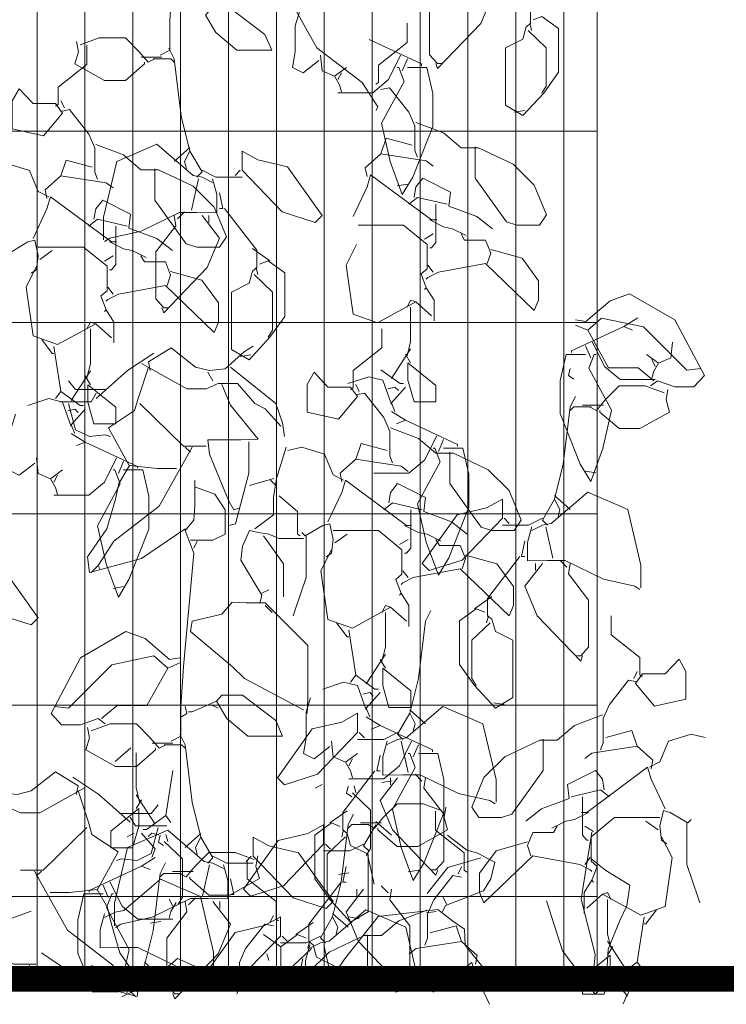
# Model space of a CAD drawing. Header units: millimetres. Extents: x 14400 to 93787, y -21104 to 39413.
# Tile 121 of 256: x 24946 to 25028, y 9744 to 9859. Entities that reach past the tile are written whole.
import ezdxf

# ---------------------------------------------------------------- set-up
doc = ezdxf.new("R2010")
doc.units = ezdxf.units.MM
doc.linetypes.add('HIDDEN', pattern=[9.525, 6.35, -3.175])
for name, color, linetype, lineweight in [('!MODUS_OPIS', 3, 'Continuous', 13), ('__MODUS_ŚCIANY', 2, 'Continuous', 35), ('_MODUS - zielen', 66, 'Continuous', 9), ('Hatch', 4, 'Continuous', 5), ('Widok', 1, 'Continuous', 15)]:
    doc.layers.add(name, color=color, linetype=linetype, lineweight=lineweight)

msp = doc.modelspace()

# ---------------------------------------------------------------- hatches: boundary and pattern name
at = {"layer": 'Hatch', "ltscale": 2, "true_color": 0xc7c7c7}
h = msp.add_hatch(dxfattribs=at)
h.set_pattern_fill('GRATE', color=9, scale=7, angle=90)
h.paths.add_polyline_path([(24866.08516, 9993.23322), (25012.58516, 9993.23322), (25012.58516, 9747.23322), (24548.33412, 9747.23322), (24548.33412, 9824.23322), (24866.08516, 9824.23322)])

# ---------------------------------------------------------------- linework, layer by layer
at = {"layer": '!MODUS_OPIS', "linetype": 'HIDDEN', "ltscale": 2}
msp.add_lwpolyline([(25137.17444, 9747.23322), (24244.37684, 9747.23322)], dxfattribs=at)
at = {"layer": '__MODUS_ŚCIANY', "ltscale": 2, "const_width": 3}
msp.add_lwpolyline([(24476.35722, 9747.23322), (25137.17444, 9747.23322)], dxfattribs=at)
at = {"layer": '_MODUS - zielen', "transparency": 33554687, "elevation": 6681.00084}
for points in [[(24964.5987, 9884.7964), (24964.5987, 9881.76447), (24964.49825, 9880.14752), (24963.48747, 9878.93478), (24964.49825, 9876.30705), (24963.2855, 9863.16896), (24962.98202, 9858.52009), (24962.98202, 9855.08396), (24961.87066, 9854.47765)], [(24976.21091, 9862.21777), (24980.05046, 9855.34564), (24985.3059, 9851.3032), (24987.12469, 9848.47337), (24986.92272, 9848.06917)], [(24967.12597, 9859.12639), (24968.33779, 9857.10524), (24970.76355, 9855.08396), (24974.80612, 9855.08396), (24973.99824, 9856.90314), (24970.15764, 9859.83395), (24967.73188, 9859.83395), (24967.12597, 9859.12639)], [(24978.03975, 9859.53073), (24977.53535, 9857.91365), (24977.53535, 9854.88185), (24977.23187, 9853.06267), (24978.44475, 9852.45636), (24980.26353, 9853.87121)], [(24952.1687, 9856.0946), (24952.37067, 9854.88185), (24951.96673, 9853.46701), (24955.40233, 9851.54671), (24957.82809, 9851.54671), (24960.05081, 9853.46701), (24960.05081, 9853.66911)], [(24952.57264, 9855.69039), (24954.79642, 9856.4988), (24957.82809, 9856.4988), (24959.4449, 9854.88185), (24960.45581, 9853.66911), (24961.26369, 9854.07331)], [(24986.12489, 9856.2967), (24992.18927, 9853.46701), (24992.18927, 9853.2649)], [(24953.37347, 9855.64316), (24953.37347, 9853.41977), (24950.03938, 9850.79218), (24950.03938, 9848.77089), (24949.7359, 9848.56879)], [(24962.88051, 9855.28606), (24963.48747, 9854.07331), (24964.29535, 9847.40328), (24965.30613, 9843.36071), (24964.70022, 9842.14797), (24964.90219, 9841.33943)], [(24962.07263, 9854.27542), (24959.64687, 9854.27542)], [(24961.06172, 9854.07331), (24963.08353, 9854.07331), (24963.48747, 9853.66911)], [(24980.4655, 9854.47765), (24980.66747, 9852.65847), (24982.08232, 9852.05216), (24983.49717, 9853.06267)], [(24989.76352, 9854.47765), (24988.34867, 9851.64782), (24986.52989, 9850.13186), (24982.48732, 9850.13186)], [(24990.57246, 9854.07331), (24989.96549, 9852.65847)], [(24982.89126, 9852.45636), (24982.48732, 9851.64782)], [(24990.57246, 9853.06267), (24992.79518, 9853.06267), (24993.50261, 9850.03087), (24993.50261, 9846.19054), (24991.17837, 9840.32878), (24989.96549, 9838.30763), (24988.55064, 9842.14797), (24987.53974, 9846.59474), (24990.16746, 9851.44572), (24989.56155, 9853.06267), (24989.35958, 9853.06267)], [(24982.08232, 9852.05216), (24982.68929, 9851.04152), (24982.89126, 9850.23298)], [(24949.7359, 9848.87188), (24947.10817, 9848.87188), (24945.49136, 9850.58994), (24944.68242, 9849.1751), (24944.68242, 9845.9412), (24948.32105, 9845.13266), (24950.54378, 9847.76025), (24949.7359, 9848.87188)], [(24950.34181, 9849.1751), (24950.7468, 9848.36669)], [(24950.34181, 9847.96235), (24951.35271, 9848.16446), (24953.5765, 9845.33476), (24954.28392, 9843.71768), (24954.28392, 9840.88799), (24954.58635, 9840.07945)], [(24954.38438, 9844.12202), (24957.61907, 9842.90927), (24959.63983, 9841.19121), (24961.66058, 9841.19121), (24965.70315, 9839.27104), (24968.12891, 9836.84568), (24969.54375, 9833.40955), (24968.73587, 9832.1968), (24966.10815, 9832.1968), (24964.89527, 9832.60101), (24961.25664, 9837.65409), (24961.25664, 9841.09009), (24961.25664, 9841.29219)], [(24955.30082, 9833.05245), (24955.30082, 9835.67991), (24956.81718, 9842.14797), (24961.46566, 9844.16925), (24965.71113, 9840.53102), (24966.72097, 9840.32878), (24967.93385, 9839.72248)], [(24965.30613, 9843.76492), (24963.48747, 9842.14797)], [(24965.30613, 9843.36071), (24966.72097, 9840.93522), (24966.11506, 9840.32878)], [(24971.37051, 9841.13733), (24976.01899, 9836.28635), (24979.85959, 9835.07373), (24980.66747, 9835.88214), (24976.6249, 9841.54153), (24973.1893, 9842.35007), (24971.37051, 9843.36071), (24971.37051, 9841.13733)], [(24953.98044, 9841.49429), (24950.94877, 9842.30283), (24950.34181, 9840.48378)], [(24942.45969, 9841.49429), (24944.07651, 9841.89863), (24946.70423, 9841.09009), (24947.71408, 9838.66473), (24948.92696, 9838.05843)], [(24966.72097, 9841.13733), (24968.33779, 9840.32878), (24971.37051, 9840.32878)], [(24971.16748, 9841.13733), (24970.56158, 9840.53102)], [(24948.72499, 9837.85619), (24948.52302, 9838.86683), (24950.34181, 9840.48378), (24955.59725, 9839.67524), (24956.40619, 9839.06894)], [(24967.93385, 9840.12668), (24968.43931, 9838.30763), (24968.43931, 9836.18536), (24966.11506, 9836.23585), (24964.09338, 9836.23585), (24959.64687, 9834.06309), (24956.00824, 9833.25442), (24955.40233, 9832.85021)], [(24966.31703, 9840.12668), (24965.5081, 9836.48858)], [(24990.57246, 9839.52024), (24989.35958, 9839.31827)], [(24947.10817, 9833.20745), (24948.72499, 9836.64345), (24949.12893, 9838.05843), (24956.20422, 9832.80311), (24956.81013, 9832.80311)], [(24954.18241, 9835.4307), (24954.38438, 9836.64345), (24955.19331, 9837.65409), (24958.42695, 9836.03714), (24958.22498, 9834.42019), (24961.45861, 9833.20745), (24963.27846, 9831.79247)], [(24968.74279, 9838.5096), (24969.14673, 9836.69055), (24968.74279, 9836.69055)], [(24969.3487, 9836.69055), (24973.08779, 9831.83957), (24973.08779, 9829.81829), (24972.58233, 9829.41408), (24972.17839, 9827.99924), (24970.15764, 9826.98859), (24970.15764, 9820.31856), (24972.17839, 9819.10569), (24974.60415, 9821.73341), (24976.32248, 9824.1589), (24976.32248, 9829.21185), (24974.40218, 9830.62696), (24973.39127, 9830.22249)], [(24953.5765, 9834.62229), (24954.58635, 9835.4307), (24958.02301, 9834.62229)], [(24963.48747, 9835.88214), (24963.68944, 9834.66927), (24961.3652, 9831.6376), (24961.3652, 9826.18018), (24962.2746, 9825.16954), (24962.88051, 9825.16954)], [(24966.72097, 9835.88214), (24968.74279, 9833.25442), (24967.32794, 9829.81829), (24962.2746, 9824.5631), (24962.07263, 9825.16954)], [(24964.70022, 9836.28635), (24963.89141, 9835.47794)], [(24967.52991, 9835.88214), (24967.52991, 9835.07373)], [(24956.70862, 9834.62229), (24956.70862, 9830.17552), (24956.20422, 9829.56908), (24956.00119, 9829.56908)], [(24946.9062, 9829.16488), (24947.51211, 9829.56908), (24947.71408, 9831.18616), (24947.31014, 9833.00521), (24946.50121, 9832.80311), (24944.48045, 9831.59037), (24944.07651, 9831.9947)], [(24947.71408, 9832.1968), (24949.93787, 9832.1968), (24952.96953, 9832.1968), (24955.69877, 9829.97342), (24955.69877, 9827.14359), (24954.99134, 9826.53728), (24955.59725, 9824.9202), (24955.39528, 9824.7181)], [(24956.00119, 9832.80311), (24957.61907, 9831.9947), (24958.62892, 9831.79247), (24960.24573, 9830.98406)], [(24972.58233, 9832.04181), (24974.60415, 9830.62696)], [(24949.33196, 9831.79247), (24947.91711, 9830.78196)], [(24956.40619, 9831.18616), (24955.39528, 9830.57972)], [(24959.63983, 9831.18616), (24960.04376, 9830.47874), (24962.46952, 9830.47874), (24963.07649, 9828.96277), (24962.67149, 9827.75003)], [(24947.51211, 9829.97342), (24946.29924, 9827.5478), (24947.10817, 9821.88841), (24949.93787, 9820.87777), (24954.38438, 9823.30325), (24953.77847, 9823.50536), (24953.37347, 9822.69682)], [(24972.98733, 9829.81829), (24973.1893, 9829.00988)], [(24963.07649, 9829.36698), (24966.71406, 9828.35634), (24968.63436, 9825.72874), (24968.63436, 9823.50536), (24968.12891, 9822.29261), (24962.46952, 9827.75003), (24957.0121, 9826.73939), (24955.79922, 9826.13295), (24955.59725, 9825.93085)], [(24972.78536, 9829.00988), (24974.90763, 9826.98859), (24974.90763, 9822.54182), (24974.40218, 9821.73341)], [(24955.79922, 9827.5478), (24956.40619, 9826.73939)], [(24955.59725, 9824.9202), (24956.50665, 9823.50536), (24956.50665, 9821.07987)], [(24954.38438, 9823.30325), (24956.20422, 9821.68631)], [(24987.6013, 9822.72613), (24987.6013, 9820.50274), (24984.26721, 9817.87515), (24984.26721, 9815.85386), (24983.96373, 9815.65176)], [(24953.77847, 9822.69682), (24953.77847, 9818.65438), (24953.37347, 9817.03743)], [(24948.11908, 9821.48407), (24949.33196, 9819.86712), (24949.53393, 9819.86712)], [(24949.53393, 9820.67566), (24950.34181, 9815.42035), (24949.7359, 9814.61194)], [(24972.64496, 9820.70484), (24971.63405, 9820.0984), (24969.41027, 9818.07725), (24967.59148, 9817.87515), (24965.97466, 9818.27935), (24963.1451, 9820.50274), (24960.51738, 9818.88566), (24960.71935, 9817.87515)], [(24961.12329, 9819.8963), (24958.09162, 9817.87515), (24954.45299, 9814.64112)], [(24972.38036, 9819.71212), (24971.16748, 9819.50989)], [(24960.51738, 9818.27935), (24959.3045, 9814.64112), (24958.90056, 9813.22627), (24955.86784, 9811.20499), (24958.29359, 9806.75821)], [(24959.70844, 9818.68356), (24964.96389, 9815.75275), (24967.18754, 9815.75275), (24968.60239, 9816.35918), (24970.82511, 9816.35918), (24972.84693, 9814.03468), (24974.0598, 9813.42837), (24975.87859, 9811.40709)], [(24970.01723, 9818.27935), (24975.27268, 9814.03468), (24976.08056, 9811.81129), (24976.28253, 9810.19434)], [(24953.77847, 9817.84584), (24951.55468, 9814.40971)], [(24953.1715, 9817.23953), (24953.77847, 9816.22889)], [(24967.38951, 9817.67291), (24967.99542, 9816.6624)], [(24983.96373, 9815.95485), (24981.33601, 9815.95485), (24979.71919, 9817.67291), (24978.91025, 9816.25807), (24978.91025, 9813.02417), (24982.54888, 9812.21563), (24984.77161, 9814.84322), (24983.96373, 9815.95485)], [(24955.4639, 9815.65176), (24952.0283, 9815.65176), (24951.21936, 9816.6624)], [(24953.47498, 9816.22889), (24956.70862, 9813.6013), (24956.70862, 9811.68113), (24954.18241, 9811.68113), (24953.47498, 9814.2076), (24953.47498, 9816.22889)], [(24969.00633, 9816.25807), (24970.01723, 9813.83258), (24973.25087, 9809.89112), (24971.23011, 9809.84063), (24967.38951, 9809.84063), (24967.59148, 9808.17306), (24969.81526, 9802.7159), (24970.42117, 9801.70526), (24971.02708, 9801.90736)], [(24984.56964, 9816.25807), (24984.97464, 9815.44966)], [(24954.45299, 9815.24742), (24953.84708, 9814.23691), (24950.81542, 9814.23691), (24950.20845, 9814.23691)], [(24950.34181, 9815.42035), (24952.56559, 9813.8034), (24952.96953, 9813.8034)], [(24984.56964, 9815.04532), (24985.58055, 9815.24742), (24987.80433, 9812.41773), (24988.51175, 9810.80065), (24988.51175, 9807.97096), (24988.81418, 9807.16242)], [(24946.50121, 9813.8034), (24948.92696, 9814.61194), (24950.54378, 9814.2076), (24951.55468, 9811.37791)], [(24951.21936, 9814.03468), (24952.0283, 9811.00275), (24953.64511, 9810.19434), (24955.4639, 9810.39644), (24956.07087, 9810.19434)], [(24959.50647, 9814.03468), (24964.55995, 9809.08272), (24967.18754, 9809.08272)], [(24945.08636, 9812.79276), (24944.58196, 9811.17568), (24944.58196, 9808.14388), (24944.27848, 9806.3247), (24945.49136, 9805.71839), (24947.31014, 9807.13324)], [(24951.15074, 9813.19696), (24951.95862, 9813.39906), (24952.36362, 9812.99486)], [(24953.1715, 9813.39906), (24951.55468, 9811.58001), (24951.95862, 9810.56937)], [(24951.55468, 9810.56937), (24953.1715, 9809.55873), (24952.16165, 9809.15452)], [(24988.61221, 9811.20499), (24991.8469, 9809.99224), (24993.86766, 9808.27417), (24995.88841, 9808.27417), (24999.93099, 9806.35401), (25002.35674, 9803.92865), (25003.77159, 9800.49252), (25002.96371, 9799.27977), (25000.33598, 9799.27977), (24999.12311, 9799.68398), (24995.48448, 9804.73706), (24995.48448, 9808.17306), (24995.48448, 9808.37516)], [(24953.1715, 9809.55873), (24959.23589, 9806.72903), (24959.23589, 9806.52693)], [(24972.1395, 9809.5879), (24972.1395, 9805.9498), (24970.62314, 9800.08818), (24969.81526, 9799.88608)], [(24988.20827, 9808.57726), (24985.17661, 9809.3858), (24984.56964, 9807.56675)], [(24965.5698, 9808.9816), (24961.73025, 9802.10947), (24956.47481, 9798.06703), (24954.65602, 9795.2372), (24954.85799, 9794.833)], [(24964.76192, 9808.9816), (24965.36783, 9808.37516)], [(24976.4845, 9808.9816), (24975.37314, 9805.3435), (24975.01995, 9803.12011), (24975.01995, 9801.09882), (24972.84693, 9799.48187)], [(24976.68753, 9808.57726), (24978.30434, 9808.9816), (24980.93207, 9808.17306), (24981.94192, 9805.7477), (24983.15479, 9805.14139)], [(24947.51211, 9807.73968), (24947.71408, 9805.92049), (24949.12893, 9805.31419), (24950.54378, 9806.3247)], [(24956.81013, 9807.73968), (24955.39528, 9804.90985), (24953.5765, 9803.39389), (24949.53393, 9803.39389)], [(24964.76192, 9799.48187), (24959.70844, 9796.04574), (24953.64511, 9794.42866), (24953.44314, 9796.24784), (24955.66587, 9799.48187), (24956.67678, 9802.91801), (24957.08072, 9804.73706), (24958.29359, 9806.85933), (24961.52828, 9806.50562), (24963.75101, 9806.50562)], [(24957.61907, 9807.33534), (24957.0121, 9805.92049)], [(24982.95282, 9804.93916), (24982.75085, 9805.9498), (24984.56964, 9807.56675), (24989.82509, 9806.75821), (24990.63402, 9806.1519)], [(24949.93787, 9805.71839), (24949.53393, 9804.90985)], [(24957.61907, 9806.3247), (24959.84179, 9806.3247), (24960.54922, 9803.2929), (24960.54922, 9799.45256), (24958.22498, 9793.59081), (24957.0121, 9791.56966), (24955.59725, 9795.40999), (24954.58635, 9799.85677), (24957.21407, 9804.70775), (24956.60816, 9806.3247), (24956.40619, 9806.3247)], [(24949.12893, 9805.31419), (24949.7359, 9804.30354), (24949.93787, 9803.495)], [(24965.87315, 9805.14139), (24965.87315, 9802.10947), (24965.77269, 9800.49252), (24964.76192, 9799.27977), (24965.77269, 9796.65205), (24964.55995, 9783.51396), (24964.25646, 9778.86508), (24964.25646, 9775.42895), (24963.1451, 9774.82264)], [(24975.06965, 9805.3435), (24972.23996, 9804.53496)], [(24974.66571, 9805.14139), (24975.27268, 9804.53496)], [(24981.33601, 9800.29042), (24982.95282, 9803.72642), (24983.35676, 9805.14139), (24990.43206, 9799.88608), (24991.03796, 9799.88608)], [(24988.41024, 9802.51367), (24988.61221, 9803.72642), (24989.42115, 9804.73706), (24992.65478, 9803.12011), (24992.45281, 9801.50316), (24995.68644, 9800.29042), (24997.50629, 9798.87544)], [(24965.97466, 9804.33285), (24968.19739, 9803.52431), (24969.41027, 9801.70526), (24969.41027, 9798.87544), (24967.99542, 9798.16801), (24965.36783, 9798.16801)], [(24975.67662, 9803.32221), (24977.79889, 9801.50316), (24977.79889, 9798.87544), (24978.10237, 9798.67333)], [(24987.80433, 9801.70526), (24988.81418, 9802.51367), (24992.25084, 9801.70526)], [(24990.93645, 9801.70526), (24990.93645, 9797.25849), (24990.43206, 9796.65205), (24990.22903, 9796.65205)], [(24981.13404, 9796.24784), (24981.73995, 9796.65205), (24981.94192, 9798.26913), (24981.53798, 9800.08818), (24980.72904, 9799.88608), (24978.70828, 9798.67333), (24978.30434, 9799.07767)], [(24990.22903, 9799.88608), (24991.8469, 9799.07767), (24992.85675, 9798.87544), (24994.47357, 9798.06703)], [(24978.50631, 9798.37011), (24975.67662, 9798.37011), (24974.46374, 9798.87544), (24973.25087, 9799.07767), (24972.23996, 9799.27977), (24971.43208, 9797.46059), (24971.23011, 9795.84364), (24973.65481, 9791.80107), (24973.45284, 9790.99253)], [(24981.94192, 9799.27977), (24984.1657, 9799.27977), (24987.19736, 9799.27977), (24989.9266, 9797.05639), (24989.9266, 9794.22656), (24989.21918, 9793.62025), (24989.82509, 9792.00317), (24989.62312, 9791.80107)], [(24983.55979, 9798.87544), (24982.14494, 9797.86493)], [(24966.17663, 9798.06703), (24965.77269, 9797.25849)], [(24973.85678, 9798.67333), (24976.18207, 9795.4393), (24976.18207, 9791.59897)], [(24978.8098, 9798.67333), (24978.8098, 9793.82236), (24977.49541, 9789.98202), (24977.29344, 9789.37558)], [(24990.63402, 9798.26913), (24989.62312, 9797.66269)], [(24993.86766, 9798.26913), (24994.2716, 9797.56171), (24996.69735, 9797.56171), (24997.30432, 9796.04574), (24996.89932, 9794.833)], [(24938.41712, 9794.39935), (24943.0656, 9789.54837), (24946.9062, 9788.33576), (24947.71408, 9789.14417), (24943.67151, 9794.80356), (24940.23591, 9795.6121), (24938.41712, 9796.62274), (24938.41712, 9794.39935)], [(24981.73995, 9797.05639), (24980.52707, 9794.63076), (24981.33601, 9788.97138), (24984.1657, 9787.96073), (24988.61221, 9790.38622), (24988.0063, 9790.58833), (24987.6013, 9789.77978)], [(24997.30432, 9796.44995), (25000.94189, 9795.4393), (25002.86219, 9792.81171), (25002.86219, 9790.58833), (25002.35674, 9789.37558), (24996.69735, 9794.833), (24991.23993, 9793.82236), (24990.02706, 9793.21592), (24989.82509, 9793.01381)], [(24954.65602, 9795.2372), (24953.84708, 9794.42866)], [(24990.02706, 9794.63076), (24990.63402, 9793.82236)], [(24957.61907, 9792.78227), (24956.40619, 9792.5803)], [(24973.65481, 9792.00317), (24974.46374, 9792.40751)], [(24989.82509, 9792.00317), (24990.73448, 9790.58833), (24990.73448, 9788.16284)], [(24978.91025, 9778.05654), (24979.01177, 9779.67362), (24979.01177, 9785.93945), (24974.0598, 9790.89154), (24971.83602, 9790.89154), (24970.2192, 9790.99253), (24969.00633, 9789.57768), (24965.5698, 9788.76927), (24965.36783, 9787.55653), (24970.2192, 9783.51396), (24971.63405, 9782.09911), (24978.50631, 9778.46088)], [(24974.0598, 9790.58833), (24974.86768, 9789.77978)], [(24988.0063, 9789.77978), (24988.0063, 9785.73735), (24987.6013, 9784.1204)], [(24988.61221, 9790.38622), (24990.43206, 9788.76927)], [(24982.34691, 9788.56704), (24983.55979, 9786.95009), (24983.76176, 9786.95009)], [(24955.4639, 9776.8438), (24954.65602, 9777.45024), (24952.63421, 9776.74281), (24950.41042, 9776.74281), (24949.1986, 9778.05654), (24952.63421, 9784.5246), (24957.88965, 9787.55653), (24960.11344, 9786.74799), (24962.94313, 9784.3225), (24964.15495, 9784.5246)], [(24983.76176, 9787.75863), (24984.56964, 9782.50332), (24983.96373, 9781.69491)], [(24962.7401, 9783.31186), (24961.12329, 9784.7267), (24956.27284, 9783.71606), (24951.21936, 9778.66298), (24949.60254, 9778.86508)], [(24964.15495, 9783.9183), (24962.7401, 9783.31186), (24960.31541, 9778.9662), (24956.87875, 9778.9662), (24955.05996, 9777.45024)], [(24988.0063, 9784.92881), (24985.78252, 9781.49267)], [(24987.39933, 9784.3225), (24988.0063, 9783.31186)], [(24987.70282, 9783.31186), (24990.93645, 9780.68427), (24990.93645, 9778.7641), (24988.41024, 9778.7641), (24987.70282, 9781.29057), (24987.70282, 9783.31186)], [(24980.72904, 9780.88637), (24983.15479, 9781.69491), (24984.77161, 9781.29057), (24985.78252, 9778.46088)], [(24984.56964, 9782.50332), (24986.79342, 9780.88637), (24987.19736, 9780.88637)], [(24985.37858, 9780.27993), (24986.18646, 9780.48203), (24986.59145, 9780.07783)], [(24987.39933, 9780.48203), (24985.78252, 9778.66298), (24986.18646, 9777.65234)], [(24968.40042, 9779.47139), (24965.5698, 9778.25864), (24965.16586, 9778.25864)], [(24968.40042, 9779.47139), (24969.61224, 9777.45024), (24972.03799, 9775.42895), (24976.08056, 9775.42895), (24975.27268, 9777.24813), (24971.43208, 9780.17894), (24969.00633, 9780.17894), (24968.40042, 9779.47139)], [(24979.31419, 9779.87573), (24978.8098, 9778.25864), (24978.8098, 9775.22685), (24978.50631, 9773.40767), (24979.71919, 9772.80136), (24981.53798, 9774.21621)], [(24964.76192, 9778.86508), (24964.96389, 9778.05654), (24964.35798, 9777.65234)], [(24967.79345, 9779.06718), (24968.60239, 9778.66298)], [(24985.78252, 9777.65234), (24987.39933, 9776.6417), (24986.38948, 9776.23749)], [(24953.44314, 9776.43959), (24953.64511, 9775.22685), (24953.24117, 9773.812), (24956.67678, 9771.8917), (24959.10253, 9771.8917), (24961.32526, 9773.812), (24961.32526, 9774.0141)], [(24953.84708, 9776.03539), (24956.07087, 9776.8438), (24959.10253, 9776.8438), (24960.71935, 9775.22685), (24961.73025, 9774.0141), (24962.53813, 9774.41831)], [(24987.39933, 9776.6417), (24993.46372, 9773.812), (24993.46372, 9773.6099)], [(24964.15495, 9775.63105), (24964.76192, 9774.41831), (24965.5698, 9767.74828), (24966.58057, 9763.70571), (24965.97466, 9762.49296), (24966.17663, 9761.68442)], [(24981.73995, 9774.82264), (24981.94192, 9773.00346), (24983.35676, 9772.39715), (24984.77161, 9773.40767)], [(24991.03796, 9774.82264), (24989.62312, 9771.99282), (24987.80433, 9770.47685), (24983.76176, 9770.47685)], [(24958.46831, 9774.07703), (24956.64847, 9772.46008)], [(24963.34707, 9774.62041), (24960.92132, 9774.62041)], [(24962.33616, 9774.41831), (24964.35798, 9774.41831), (24964.76192, 9774.0141)], [(24991.8469, 9774.41831), (24991.23993, 9773.00346)], [(24959.07422, 9773.47059), (24959.07422, 9769.42815), (24959.47922, 9767.8112)], [(24984.1657, 9772.80136), (24983.76176, 9771.99282)], [(24991.8469, 9773.40767), (24994.06963, 9773.40767), (24994.77705, 9770.37587), (24994.77705, 9766.53553), (24992.45281, 9760.67378), (24991.23993, 9758.65263), (24989.82509, 9762.49296), (24988.81418, 9766.93974), (24991.4419, 9771.79072), (24990.83599, 9773.40767), (24990.63402, 9773.40767)], [(24940.20773, 9771.47861), (24941.21864, 9770.87218), (24943.44243, 9768.85102), (24945.26121, 9768.64892), (24946.87803, 9769.05312), (24949.70759, 9771.27651), (24952.33531, 9769.65943), (24952.13334, 9768.64892)], [(24963.31876, 9771.44944), (24962.51088, 9766.19412), (24963.11679, 9765.38571)], [(24983.35676, 9772.39715), (24983.96373, 9771.38651), (24984.1657, 9770.57797)], [(24951.7294, 9770.67007), (24954.76107, 9768.64892), (24958.3997, 9765.41489)], [(24988.78273, 9770.2351), (24987.56985, 9770.03287)], [(24953.14425, 9769.45733), (24947.8888, 9766.52652), (24945.66515, 9766.52652), (24944.2503, 9767.13296), (24942.02758, 9767.13296), (24940.00576, 9764.80845), (24938.79289, 9764.20215), (24936.9741, 9762.18086)], [(24952.33531, 9769.05312), (24953.54819, 9765.41489), (24953.95213, 9764.00004), (24956.98485, 9761.97876), (24954.5591, 9757.53198)], [(24980.66148, 9769.79894), (24979.85255, 9769.39474)], [(24983.69301, 9769.59684), (24983.49104, 9768.7883), (24984.09695, 9768.38409)], [(24984.36912, 9769.65791), (24984.57109, 9768.8495)], [(24959.07422, 9768.61961), (24961.29801, 9765.18348)], [(24959.68119, 9768.0133), (24959.07422, 9767.00266)], [(24984.16715, 9768.8495), (24986.28942, 9766.82822), (24986.28942, 9762.38144), (24985.78396, 9761.57303)], [(24959.37771, 9767.00266), (24956.14407, 9764.37507), (24956.14407, 9762.4549), (24958.67028, 9762.4549), (24959.37771, 9764.98138), (24959.37771, 9767.00266)], [(24957.38879, 9766.42553), (24960.82439, 9766.42553), (24961.63333, 9767.43618)], [(24994.60785, 9766.76714), (24992.38406, 9767.57555), (24989.3524, 9767.57555), (24987.73558, 9765.9586), (24986.72468, 9764.74586), (24985.9168, 9765.15006)], [(24995.01179, 9767.17135), (24994.80982, 9765.9586), (24995.21376, 9764.54376), (24991.77815, 9762.62346), (24989.3524, 9762.62346), (24987.12967, 9764.54376), (24987.12967, 9764.74586)], [(24993.80702, 9766.71991), (24993.80702, 9764.49652), (24997.14111, 9761.86893), (24997.14111, 9759.84764), (24997.44459, 9759.64554)], [(24958.3997, 9766.0212), (24959.00561, 9765.01069), (24962.03727, 9765.01069), (24962.64424, 9765.01069)], [(24962.51088, 9766.19412), (24960.2871, 9764.57717), (24959.88316, 9764.57717)], [(24984.29998, 9766.36281), (24983.69301, 9765.15006), (24982.88513, 9758.48003), (24981.87436, 9754.43746), (24982.48027, 9753.22472), (24982.2783, 9752.41618)], [(24953.34622, 9764.80845), (24948.29274, 9759.85649), (24945.66515, 9759.85649)], [(24956.57526, 9753.39744), (24956.57526, 9756.0249), (24958.09162, 9762.49296), (24962.7401, 9764.51425), (24966.98557, 9760.87601), (24967.99542, 9760.67378), (24969.2083, 9760.06747)], [(24961.63333, 9764.80845), (24960.82439, 9761.77652), (24959.20758, 9760.96812), (24957.38879, 9761.17022), (24956.78182, 9760.96812)], [(24980.83055, 9762.89743), (24976.18207, 9758.04645), (24972.34147, 9756.83384), (24971.53359, 9757.64225), (24975.57616, 9763.30164), (24979.01177, 9764.11018), (24980.83055, 9765.12082), (24980.83055, 9762.89743)], [(24986.11877, 9765.15006), (24984.09695, 9765.15006), (24983.69301, 9764.74586)], [(24985.10786, 9765.35216), (24987.53361, 9765.35216)], [(24986.89494, 9765.12082), (24985.48009, 9762.69533), (24986.086, 9762.08889)], [(24986.89494, 9765.52502), (24988.71359, 9763.90807)], [(24958.83195, 9764.13942), (24958.02301, 9763.73522)], [(24959.68119, 9764.17284), (24961.29801, 9762.35378), (24960.89407, 9761.34314)], [(24961.70195, 9763.97073), (24960.89407, 9764.17284), (24960.48907, 9763.76863)], [(24961.86348, 9763.93732), (24961.66151, 9763.12878), (24962.26742, 9762.72457)], [(24962.53958, 9763.99839), (24962.74155, 9763.18998)], [(24966.58057, 9764.10991), (24964.76192, 9762.49296)], [(24966.58057, 9763.70571), (24967.99542, 9761.28022), (24967.38951, 9760.67378)], [(24972.64496, 9761.48232), (24977.29344, 9756.63134), (24981.13404, 9755.41873), (24981.94192, 9756.22714), (24977.89935, 9761.88652), (24974.46374, 9762.69506), (24972.64496, 9763.70571), (24972.64496, 9761.48232)], [(24962.33761, 9763.18998), (24964.45988, 9761.1687), (24964.45988, 9756.72192), (24963.95443, 9755.91351)], [(24985.48009, 9762.89743), (24983.86327, 9762.08889), (24980.83055, 9762.08889)], [(24981.03358, 9762.89743), (24981.63949, 9762.29112)], [(24961.29801, 9761.34314), (24959.68119, 9760.3325), (24960.69104, 9759.92829)], [(24972.77831, 9761.10762), (24970.55453, 9761.91603), (24967.52286, 9761.91603), (24965.90605, 9760.29908), (24964.89514, 9759.08634), (24964.08726, 9759.49054)], [(24973.18225, 9761.51183), (24972.98028, 9760.29908), (24973.38422, 9758.88424), (24969.94862, 9756.96394), (24967.52286, 9756.96394), (24965.30014, 9758.88424), (24965.30014, 9759.08634)], [(24967.99542, 9761.48232), (24969.61224, 9760.67378), (24972.64496, 9760.67378)], [(24972.44193, 9761.48232), (24971.83602, 9760.87601)], [(24971.97748, 9761.06039), (24971.97748, 9758.837), (24975.31157, 9756.20941), (24975.31157, 9754.18812), (24975.61505, 9753.98602)], [(24985.88403, 9761.88679), (24986.69297, 9758.24869)], [(24959.68119, 9760.3325), (24953.61681, 9757.50281), (24953.61681, 9757.3007)], [(24969.2083, 9760.47168), (24969.71375, 9758.65263), (24969.71375, 9756.53036), (24967.38951, 9756.58085), (24965.36783, 9756.58085), (24960.92132, 9754.40809), (24957.28269, 9753.59941), (24956.67678, 9753.19521)], [(24962.47044, 9760.70329), (24961.86348, 9759.49054), (24961.0556, 9752.82051), (24960.04482, 9748.77794), (24960.65073, 9747.5652), (24960.44876, 9746.75666)], [(24967.59148, 9760.47168), (24966.78254, 9756.83358)], [(24983.45828, 9760.26971), (24983.05434, 9758.45066), (24983.45828, 9758.45066)], [(24991.8469, 9759.86524), (24990.63402, 9759.66327)], [(24996.83868, 9760.25185), (24996.43368, 9759.44344)], [(24947.28289, 9759.75537), (24951.12244, 9752.88324), (24956.37788, 9748.8408), (24958.19667, 9746.01097), (24957.9947, 9745.60677)], [(24948.09077, 9759.75537), (24947.48486, 9759.14893)], [(24968.04939, 9747.71042), (24968.04939, 9750.33788), (24966.53303, 9756.80594), (24961.88454, 9758.82722), (24957.63908, 9755.18899), (24956.62923, 9754.98675), (24955.41635, 9754.38045)], [(24964.28923, 9759.49054), (24962.26742, 9759.49054), (24961.86348, 9759.08634)], [(24963.27832, 9759.69265), (24965.70408, 9759.69265)], [(24970.01723, 9758.8546), (24970.42117, 9757.03555), (24970.01723, 9757.03555)], [(24983.76215, 9759.55175), (24982.54927, 9759.34951)], [(24996.83868, 9759.0391), (24995.82777, 9759.2412), (24993.60399, 9756.41151), (24992.89657, 9754.79443), (24992.89657, 9751.96474), (24992.59414, 9751.1562)], [(24948.09077, 9750.25565), (24953.14425, 9746.81952), (24959.20758, 9745.20243), (24959.40955, 9747.02162), (24957.18682, 9750.25565), (24956.17591, 9753.69178), (24955.77197, 9755.51083), (24954.5591, 9757.6331), (24951.32441, 9757.27939), (24949.10168, 9757.27939)], [(24955.23362, 9758.10911), (24955.84059, 9756.69427)], [(24956.04256, 9758.51345), (24957.45741, 9755.68362), (24959.27619, 9754.16766), (24963.31876, 9754.16766)], [(24982.85237, 9758.45066), (24979.11328, 9753.59968), (24979.11328, 9751.57839), (24979.61873, 9751.17419), (24980.02267, 9749.75934), (24982.04343, 9748.7487), (24982.04343, 9747.23322)], [(24985.48009, 9757.64225), (24983.45828, 9755.01452), (24984.87312, 9751.57839), (24989.92647, 9746.32321), (24990.12844, 9746.92965)], [(24984.67115, 9757.64225), (24984.67115, 9756.83384)], [(24987.50085, 9758.04645), (24988.30965, 9757.23804)], [(24988.71359, 9757.64225), (24988.51162, 9756.42937), (24990.83586, 9753.39771), (24990.83586, 9747.94029), (24989.92647, 9746.92965), (24989.32056, 9746.92965)], [(24955.23362, 9757.09847), (24953.0109, 9757.09847), (24952.30347, 9754.06667), (24952.30347, 9750.22634), (24953.49027, 9747.23322)], [(24957.49401, 9747.23322), (24958.26634, 9750.63054), (24955.63862, 9755.48152), (24956.24453, 9757.09847), (24956.4465, 9757.09847)], [(24962.91482, 9756.49216), (24963.31876, 9755.68362)], [(24965.97466, 9756.63134), (24965.16586, 9755.82293)], [(24964.76192, 9756.22714), (24964.96389, 9755.01426), (24962.63965, 9751.9826), (24962.63965, 9746.52518), (24963.54904, 9745.51454), (24964.15495, 9745.51454)], [(24963.72376, 9756.08796), (24963.11679, 9755.07732), (24962.91482, 9754.26878)], [(24967.99542, 9756.22714), (24970.01723, 9753.59941), (24968.60239, 9750.16328), (24963.54904, 9744.9081), (24963.34707, 9745.51454)], [(24968.80436, 9756.22714), (24968.80436, 9755.41873)], [(24946.87803, 9755.10663), (24944.6553, 9754.29809), (24943.44243, 9752.47903), (24943.44243, 9749.64921), (24944.85727, 9748.94179), (24947.48486, 9748.94179)], [(24955.41635, 9754.78465), (24954.9109, 9752.9656), (24954.9109, 9750.84333), (24957.23514, 9750.89382), (24959.25682, 9750.89382), (24963.70333, 9748.72106), (24967.34196, 9747.91239), (24967.94787, 9747.50818)], [(24975.80997, 9752.21407), (24971.16149, 9747.3631), (24967.32089, 9746.15048), (24966.51301, 9746.95889), (24970.55558, 9752.61828), (24973.99119, 9753.42682), (24975.80997, 9754.43746), (24975.80997, 9752.21407)], [(24975.00914, 9754.59233), (24974.60415, 9753.78392)], [(24992.79611, 9755.19877), (24989.56142, 9753.98602), (24987.54066, 9752.26796), (24985.51991, 9752.26796), (24981.47734, 9750.34779), (24979.05158, 9747.92243), (24978.76779, 9747.23322)], [(24991.76794, 9747.23322), (24990.36331, 9753.22472), (24985.71483, 9755.246), (24981.46936, 9751.60777), (24980.45951, 9751.40553), (24979.24664, 9750.79923)], [(24981.87436, 9754.43746), (24980.45951, 9752.01197), (24981.06542, 9751.40553)], [(24981.87436, 9754.84167), (24983.69301, 9753.22472)], [(24961.93261, 9753.89223), (24960.71974, 9753.68999)], [(24975.00914, 9753.37958), (24973.99824, 9753.58169), (24971.77445, 9750.75199), (24971.06703, 9749.13491), (24971.06703, 9746.30522), (24970.7646, 9745.49668)], [(24979.61873, 9753.80191), (24977.59692, 9752.38707)], [(24993.20005, 9752.57104), (24996.23171, 9753.37958), (24996.83868, 9751.56053)], [(24973.85678, 9752.3868), (24975.87859, 9750.97195)], [(24980.45951, 9752.21407), (24978.8427, 9751.40553), (24975.80997, 9751.40553)], [(24975.87859, 9747.23322), (24975.87859, 9750.97195), (24977.79889, 9752.38707), (24978.8098, 9751.9826)], [(24976.013, 9752.21407), (24976.61891, 9751.60777)], [(24984.84544, 9747.23322), (24985.92385, 9748.73084), (24985.92385, 9752.16684), (24985.92385, 9752.36894)], [(24979.41571, 9750.76998), (24977.29344, 9748.7487), (24977.29344, 9747.23322)], [(24979.24664, 9751.20343), (24978.74118, 9749.38438), (24978.74118, 9747.26211), (24981.06542, 9747.3126), (24983.0871, 9747.3126), (24983.24956, 9747.23322)], [(24979.21374, 9751.57839), (24979.01177, 9750.76998)], [(24980.86345, 9751.20343), (24981.67239, 9747.56533)], [(24998.4555, 9748.93294), (24998.65747, 9749.94358), (24996.83868, 9751.56053), (24991.58323, 9750.75199), (24990.7743, 9750.14569)], [(24968.6116, 9747.23322), (24968.53377, 9747.5652), (24963.88529, 9749.58648), (24959.63983, 9745.94825), (24958.62998, 9745.74602), (24957.4171, 9745.13971)], [(24974.26177, 9750.16328), (24974.46374, 9749.35487)], [(24978.4377, 9749.58635), (24978.03376, 9747.7673), (24978.4377, 9747.7673)], [(24946.67606, 9748.8408), (24947.08, 9748.03226)], [(24949.89227, 9747.23322), (24952.16165, 9747.7673), (24953.98044, 9748.77794), (24953.98044, 9746.55456)], [(24960.04482, 9748.77794), (24958.62998, 9746.35245), (24959.23589, 9745.74602)], [(24960.04482, 9749.18215), (24961.86348, 9747.5652)], [(24992.99808, 9746.50745), (24992.79611, 9747.7202), (24991.98717, 9748.73084), (24988.99218, 9747.23322)], [(25000.07231, 9744.2842), (24998.4555, 9747.7202), (24998.05156, 9749.13518), (24995.49093, 9747.23322)], [(24971.37051, 9746.91152), (24974.40218, 9747.72006), (24975.00914, 9745.90101)], [(24982.48027, 9747.3631), (24983.28907, 9746.55469)], [(24958.62998, 9746.55456), (24957.01316, 9745.74602), (24953.98044, 9745.74602)], [(24954.18347, 9746.55456), (24954.78937, 9745.94825)], [(24979.65058, 9746.95889), (24979.65058, 9746.15048)], [(24993.60399, 9745.69904), (24992.59414, 9746.50745), (24989.15748, 9745.69904)], [(24958.19667, 9746.01097), (24959.00561, 9745.20243)]]:
    msp.add_lwpolyline(points, dxfattribs=at)
at = {"layer": '_MODUS - zielen', "transparency": 33554687}
for points in [[(25001.1166, 9865.05293), (25004.85569, 9860.20195), (25004.85569, 9858.18067), (25004.35023, 9857.77646), (25003.94629, 9856.36162), (25001.92554, 9855.35097), (25001.92554, 9848.68094), (25003.94629, 9847.46807), (25006.37205, 9850.09579), (25008.09038, 9852.52128), (25008.09038, 9857.57423), (25006.17008, 9858.98934), (25005.15917, 9858.58487)], [(24995.25537, 9864.24452), (24995.45734, 9863.03164), (24993.1331, 9859.99998), (24993.1331, 9854.54256), (24994.0425, 9853.53192), (24994.64841, 9853.53192)], [(24998.48888, 9864.24452), (25000.51069, 9861.6168), (24999.09584, 9858.18067), (24994.0425, 9852.92548), (24993.84053, 9853.53192)], [(24990.51834, 9858.19064), (24990.51834, 9855.96725), (24987.18425, 9853.33966), (24987.18425, 9851.31838), (24986.88077, 9851.11628)], [(25004.75523, 9858.18067), (25004.9572, 9857.37226)], [(25004.55326, 9857.37226), (25006.67553, 9855.35097), (25006.67553, 9850.9042), (25006.17008, 9850.09579)], [(24987.48668, 9850.50984), (24988.49759, 9850.71194), (24990.72137, 9847.88225), (24991.42879, 9846.26517), (24991.42879, 9843.43547), (24991.73122, 9842.62693)], [(25004.14826, 9848.0745), (25002.93539, 9847.87227)], [(24991.52925, 9846.6695), (24994.76394, 9845.45676), (24996.7847, 9843.73869), (24998.80545, 9843.73869), (25002.84802, 9841.81852), (25005.27378, 9839.39317), (25006.68863, 9835.95703), (25005.88075, 9834.74429), (25003.25302, 9834.74429), (25002.04015, 9835.14849), (24998.40151, 9840.20157), (24998.40151, 9843.63757), (24998.40151, 9843.83968)], [(24991.12531, 9844.04178), (24988.09365, 9844.85032), (24987.48668, 9843.03127)], [(24985.86986, 9840.40368), (24985.66789, 9841.41432), (24987.48668, 9843.03127), (24992.74213, 9842.22273), (24993.55106, 9841.61642)], [(24984.25305, 9835.75493), (24985.86986, 9839.19093), (24986.2738, 9840.60591), (24993.34909, 9835.35059), (24993.955, 9835.35059)], [(24991.32728, 9837.97819), (24991.52925, 9839.19093), (24992.33819, 9840.20157), (24995.57182, 9838.58462), (24995.36985, 9836.96768), (24998.60348, 9835.75493), (25000.42333, 9834.33995)], [(24990.72137, 9837.16978), (24991.73122, 9837.97819), (24995.16788, 9837.16978)], [(24993.85349, 9837.16978), (24993.85349, 9832.723), (24993.34909, 9832.11656), (24993.14607, 9832.11656)], [(24993.14607, 9835.35059), (24994.76394, 9834.54219), (24995.77379, 9834.33995), (24997.39061, 9833.53154)], [(24984.85896, 9834.74429), (24987.08274, 9834.74429), (24990.1144, 9834.74429), (24992.84364, 9832.5209), (24992.84364, 9829.69108), (24992.13622, 9829.08477), (24992.74213, 9827.46769), (24992.54016, 9827.26559)], [(24993.55106, 9833.73365), (24992.54016, 9833.12721)], [(24996.7847, 9833.73365), (24997.18864, 9833.02622), (24999.61439, 9833.02622), (25000.22136, 9831.51026), (24999.81636, 9830.29751)], [(24984.65699, 9832.5209), (24983.44411, 9830.09528), (24984.25305, 9824.43589), (24987.08274, 9823.42525), (24991.52925, 9825.85074), (24990.92334, 9826.05284), (24990.51834, 9825.2443)], [(25000.22136, 9831.91446), (25003.85893, 9830.90382), (25005.77923, 9828.27623), (25005.77923, 9826.05284), (25005.27378, 9824.8401), (24999.61439, 9830.29751), (24994.15697, 9829.28687), (24992.9441, 9828.68043), (24992.74213, 9828.47833)], [(24992.9441, 9830.09528), (24993.55106, 9829.28687)], [(24992.74213, 9827.46769), (24993.65152, 9826.05284), (24993.65152, 9823.62735)], [(25018.75412, 9816.07914), (25019.562, 9816.68558), (25021.58381, 9815.97816), (25023.80759, 9815.97816), (25025.01941, 9817.29188), (25021.58381, 9823.75994), (25016.32836, 9826.79187), (25014.10458, 9825.98333), (25011.27489, 9823.55784), (25010.06307, 9823.75994)], [(24990.92334, 9825.2443), (24990.92334, 9821.20186), (24990.51834, 9819.58491)], [(24991.52925, 9825.85074), (24993.34909, 9824.23379)], [(25011.47791, 9822.5472), (25013.09473, 9823.96205), (25017.94518, 9822.9514), (25022.99866, 9817.89832), (25024.61547, 9818.10043)], [(25017.28636, 9823.98982), (25015.66954, 9822.97917), (25016.67939, 9822.57497)], [(25015.66954, 9822.97917), (25009.60516, 9820.14948), (25009.60516, 9819.94738)], [(25010.06307, 9823.15364), (25011.47791, 9822.5472), (25013.90261, 9818.20154), (25017.33927, 9818.20154), (25019.15806, 9816.68558)], [(25011.22198, 9820.75579), (25011.82894, 9819.34094)], [(25012.03091, 9821.16012), (25013.44576, 9818.3303), (25015.26455, 9816.81433), (25019.30712, 9816.81433)], [(25021.32893, 9821.16012), (25021.12696, 9819.34094), (25019.71211, 9818.73463), (25018.29727, 9819.74514)], [(24990.92334, 9820.39332), (24988.69956, 9816.95719)], [(24990.31637, 9819.78702), (24990.92334, 9818.77637)], [(25011.22198, 9819.74514), (25008.99925, 9819.74514), (25008.29183, 9816.71335), (25008.29183, 9812.87301), (25010.61607, 9807.01126), (25011.82894, 9804.99011), (25013.24379, 9808.83044), (25014.2547, 9813.27722), (25011.62697, 9818.1282), (25012.23288, 9819.74514), (25012.43485, 9819.74514)], [(24990.61986, 9818.77637), (24993.85349, 9816.14878), (24993.85349, 9814.22861), (24991.32728, 9814.22861), (24990.61986, 9816.75509), (24990.61986, 9818.77637)], [(25018.90318, 9819.13884), (25019.30712, 9818.3303)], [(25019.71211, 9818.73463), (25019.10515, 9817.72399), (25018.90318, 9816.91545)], [(24983.64608, 9816.35088), (24986.07183, 9817.15942), (24987.68865, 9816.75509), (24988.69956, 9813.92539)], [(24987.48668, 9817.96783), (24989.71046, 9816.35088), (24990.1144, 9816.35088)], [(25009.4561, 9818.10043), (25009.25413, 9817.29188), (25009.86004, 9816.88768)], [(24988.29562, 9815.74445), (24989.1035, 9815.94655), (24989.50849, 9815.54234)], [(24990.31637, 9815.94655), (24988.69956, 9814.1275), (24989.1035, 9813.11685)], [(25020.37093, 9815.27073), (25018.14715, 9816.07914), (25015.11549, 9816.07914), (25013.49867, 9814.46219), (25012.48776, 9813.24945), (25011.67988, 9813.65365)], [(25010.06307, 9814.8664), (25009.4561, 9813.65365), (25008.64822, 9806.98362), (25007.63744, 9802.94105), (25008.24335, 9801.72831), (25008.04138, 9800.91977)], [(25020.77487, 9815.67494), (25020.5729, 9814.46219), (25020.97684, 9813.04734), (25017.54124, 9811.12704), (25015.11549, 9811.12704), (25012.89276, 9813.04734), (25012.89276, 9813.24945)], [(25011.88185, 9813.65365), (25009.86004, 9813.65365), (25009.4561, 9813.24945)], [(25010.87095, 9813.85575), (25013.2967, 9813.85575)], [(24988.69956, 9813.11685), (24990.31637, 9812.10621), (24989.30652, 9811.70201)], [(24990.31637, 9812.10621), (24996.38076, 9809.27652), (24996.38076, 9809.07442)], [(24993.955, 9810.28716), (24992.54016, 9807.45733), (24990.72137, 9805.94137), (24986.6788, 9805.94137)], [(24994.76394, 9809.88282), (24994.15697, 9808.46798)], [(24994.76394, 9808.87218), (24996.98667, 9808.87218), (24997.69409, 9805.84039), (24997.69409, 9802.00005), (24995.36985, 9796.1383), (24994.15697, 9794.11714), (24992.74213, 9797.95748), (24991.73122, 9802.40425), (24994.35894, 9807.25523), (24993.75303, 9808.87218), (24993.55106, 9808.87218)], [(25011.22198, 9806.20272), (25012.43485, 9806.00075)], [(25017.64275, 9792.63279), (25017.64275, 9795.26025), (25016.12639, 9801.72831), (25011.47791, 9803.74959), (25007.23245, 9800.11136), (25006.2226, 9799.90912), (25005.00972, 9799.30282)], [(25007.63744, 9803.34525), (25009.4561, 9801.72831)], [(25001.57306, 9800.71766), (24996.92458, 9795.86668), (24993.08398, 9794.65407), (24992.2761, 9795.46248), (24996.31867, 9801.12187), (24999.75427, 9801.93041), (25001.57306, 9802.94105), (25001.57306, 9800.71766)], [(25007.63744, 9802.94105), (25006.2226, 9800.51556), (25006.82851, 9799.90912)], [(25006.2226, 9800.71766), (25004.60578, 9799.90912), (25001.57306, 9799.90912)], [(25001.77609, 9800.71766), (25002.382, 9800.11136)], [(25005.00972, 9799.70702), (25004.50427, 9797.88797), (25004.50427, 9795.7657), (25006.82851, 9795.81619), (25008.85019, 9795.81619), (25013.2967, 9793.64343), (25016.93533, 9792.83476), (25017.54124, 9792.43055)], [(25006.62654, 9799.70702), (25007.43547, 9796.06892)], [(25004.20078, 9798.08994), (25003.79684, 9796.27089), (25004.20078, 9796.27089)], [(25003.59487, 9796.27089), (24999.85579, 9791.41991), (24999.85579, 9789.39862), (25000.36124, 9788.99442), (25000.76518, 9787.57957), (25002.78594, 9786.56893), (25002.78594, 9779.8989), (25000.76518, 9778.68602), (24998.33943, 9781.31375), (24996.6211, 9783.73924), (24996.6211, 9788.79219), (24998.5414, 9790.2073), (24999.5523, 9789.80283)], [(25006.2226, 9795.46248), (25004.20078, 9792.83476), (25005.61563, 9789.39862), (25010.66898, 9784.14344), (25010.87095, 9784.74988)], [(25005.41366, 9795.46248), (25005.41366, 9794.65407)], [(25008.24335, 9795.86668), (25009.05216, 9795.05828)], [(25009.4561, 9795.46248), (25009.25413, 9794.2496), (25011.57837, 9791.21794), (25011.57837, 9785.76052), (25010.66898, 9784.74988), (25010.06307, 9784.74988)], [(25000.36124, 9791.62214), (24998.33943, 9790.2073)], [(24993.2607, 9789.997), (24992.65374, 9788.78425), (24991.84586, 9782.11422), (24990.83508, 9778.07165), (24991.44099, 9776.85891), (24991.23902, 9776.05037)], [(25000.15821, 9788.59022), (24998.03594, 9786.56893), (24998.03594, 9782.12216), (24998.5414, 9781.31375)], [(24999.95624, 9789.39862), (24999.75427, 9788.59022)], [(25014.19313, 9789.4086), (25014.19313, 9787.18521), (25017.52722, 9784.55762), (25017.52722, 9782.53634), (25017.8307, 9782.33423)], [(25017.8307, 9782.63732), (25020.45843, 9782.63732), (25022.07524, 9784.35539), (25022.88418, 9782.94054), (25022.88418, 9779.70664), (25019.24555, 9778.8981), (25017.02282, 9781.52569), (25017.8307, 9782.63732)], [(25017.22479, 9782.94054), (25016.8198, 9782.13213)], [(25017.22479, 9781.7278), (25016.21389, 9781.9299), (25013.9901, 9779.1002), (25013.28268, 9777.48312), (25013.28268, 9774.65343), (25012.98025, 9773.84489)], [(25000.56321, 9779.29246), (25001.77609, 9779.09023)], [(25000.84039, 9767.76339), (25000.84039, 9770.39085), (24999.32403, 9776.85891), (24994.67555, 9778.88019), (24990.43009, 9775.24196), (24989.42024, 9775.03972), (24988.20736, 9774.43342)], [(24990.83508, 9778.47585), (24992.65374, 9776.85891)], [(24984.7707, 9775.84826), (24980.12222, 9770.99728), (24976.28162, 9769.78467), (24975.47374, 9770.59308), (24979.51631, 9776.25247), (24982.95191, 9777.06101), (24984.7707, 9778.07165), (24984.7707, 9775.84826)], [(24990.83508, 9778.07165), (24989.42024, 9775.64616), (24990.02615, 9775.03972)], [(25013.18222, 9777.88746), (25009.94753, 9776.67471), (25007.92678, 9774.95665), (25005.90602, 9774.95665), (25001.86345, 9773.03648), (24999.43769, 9770.61112), (24998.02285, 9767.17499), (24998.83073, 9765.96225), (25001.45845, 9765.96225), (25002.67133, 9766.36645), (25006.30996, 9771.41953), (25006.30996, 9774.85553), (25006.30996, 9775.05763)], [(24989.42024, 9775.84826), (24987.80342, 9775.03972), (24984.7707, 9775.03972)], [(24984.97373, 9775.84826), (24985.57964, 9775.24196)], [(25013.58616, 9775.25974), (25016.61783, 9776.06828), (25017.22479, 9774.24923)], [(24988.20736, 9774.83762), (24987.70191, 9773.01857), (24987.70191, 9770.8963), (24990.02615, 9770.94679), (24992.04783, 9770.94679), (24996.49434, 9768.77403), (25000.13297, 9767.96536), (25000.73888, 9767.56115)], [(24989.82418, 9774.83762), (24990.63311, 9771.19952)], [(25025.10691, 9775.25974), (25023.49009, 9775.66407), (25020.86237, 9774.85553), (25019.85252, 9772.43017), (25018.63964, 9771.82387)], [(25018.84161, 9771.62163), (25019.04358, 9772.63228), (25017.22479, 9774.24923), (25011.96935, 9773.44068), (25011.16041, 9772.83438)], [(24987.39842, 9773.22054), (24986.99448, 9771.40149), (24987.39842, 9771.40149)], [(24986.79251, 9771.40149), (24983.05343, 9766.55051), (24983.05343, 9764.52922), (24983.55888, 9764.12502), (24983.96282, 9762.71017), (24985.98358, 9761.69953), (24985.98358, 9755.0295), (24983.96282, 9753.81662), (24981.53707, 9756.44435), (24979.81873, 9758.86984), (24979.81873, 9763.92279), (24981.73904, 9765.3379), (24982.74994, 9764.93343)], [(25013.38419, 9769.19614), (25013.18222, 9770.40889), (25012.37329, 9771.41953), (25009.13965, 9769.80258), (25009.34162, 9768.18563), (25006.10799, 9766.97289), (25004.28815, 9765.55791)], [(25020.45843, 9766.97289), (25018.84161, 9770.40889), (25018.43767, 9771.82387), (25011.36238, 9766.56855), (25010.75647, 9766.56855)], [(24989.42024, 9770.59308), (24987.39842, 9767.96536), (24988.81327, 9764.52922), (24993.86661, 9759.27404), (24994.06858, 9759.88048)], [(24988.6113, 9770.59308), (24988.6113, 9769.78467)], [(24991.44099, 9770.99728), (24992.2498, 9770.18888)], [(24992.65374, 9770.59308), (24992.45177, 9769.3802), (24994.77601, 9766.34854), (24994.77601, 9760.89112), (24993.86661, 9759.88048), (24993.2607, 9759.88048)], [(25013.9901, 9768.38774), (25012.98025, 9769.19614), (25009.54359, 9768.38774)], [(25010.85798, 9768.38774), (25010.85798, 9763.94096), (25011.36238, 9763.33452), (25011.56541, 9763.33452)], [(24983.55888, 9766.75274), (24981.53707, 9765.3379)], [(25020.6604, 9762.93032), (25020.05449, 9763.33452), (25019.85252, 9764.9516), (25020.25646, 9766.77066), (25021.06539, 9766.56855), (25023.08615, 9765.35581), (25023.49009, 9765.76014)], [(25011.56541, 9766.56855), (25009.94753, 9765.76014), (25008.93768, 9765.55791), (25007.32087, 9764.7495)], [(25019.85252, 9765.96225), (25017.62873, 9765.96225), (25014.59707, 9765.96225), (25011.86783, 9763.73886), (25011.86783, 9760.90903), (25012.57526, 9760.30273), (25011.96935, 9758.68565), (25012.17132, 9758.48354)], [(25018.23464, 9765.55791), (25019.64949, 9764.5474)], [(24983.15388, 9764.52922), (24982.95191, 9763.72082)], [(25007.92678, 9764.9516), (25007.52284, 9764.24418), (25005.09708, 9764.24418), (25004.49011, 9762.72822), (25004.89511, 9761.51547)], [(25011.16041, 9764.9516), (25012.17132, 9764.34517)], [(25022.98464, 9765.35581), (25022.98464, 9760.50483), (25024.29903, 9756.66449), (25024.501, 9756.05805)], [(24983.35585, 9763.72082), (24981.23358, 9761.69953), (24981.23358, 9757.25276), (24981.73904, 9756.44435)], [(24995.21941, 9763.92602), (24997.44499, 9762.17846), (24998.711, 9761.82686), (24999.78984, 9761.23687), (25000.70974, 9760.77151), (25000.22166, 9758.84178), (24999.38192, 9757.4453), (24994.97827, 9755.76322), (24994.63778, 9755.00256)], [(25011.94752, 9764.28274), (25010.72328, 9756.50653), (25012.36022, 9750.08146), (25012.04307, 9746.73253), (25011.63459, 9746.53936)], [(25020.05449, 9763.73886), (25021.26736, 9761.31324), (25020.45843, 9755.65385), (25017.62873, 9754.64321), (25013.18222, 9757.0687), (25013.78813, 9757.2708), (25014.19313, 9756.46226)], [(25004.49011, 9763.13242), (25000.85254, 9762.12178), (24998.93224, 9759.49419), (24998.93224, 9757.2708), (24999.43769, 9756.05805), (25005.09708, 9761.51547), (25010.5545, 9760.50483), (25011.76738, 9759.89839), (25011.96935, 9759.69629)], [(24999.06357, 9761.29305), (24995.23744, 9760.18551), (24992.86573, 9757.16505)], [(25006.7161, 9756.31219), (25008.56863, 9750.48872), (25012.33882, 9745.4723), (25013.62116, 9746.77837), (25013.87023, 9750.69467), (25015.19723, 9754.02154), (25016.00293, 9755.7017), (25016.35966, 9758.11993), (25013.5971, 9759.83941), (25011.8489, 9761.21212)], [(25011.76738, 9761.31324), (25011.16041, 9760.50483)], [(25011.96935, 9758.68565), (25011.05995, 9757.2708), (25011.05995, 9754.84531)], [(24995.10308, 9755.92217), (24994.71655, 9756.73977)], [(25013.18222, 9757.0687), (25011.36238, 9755.45175)], [(25013.78813, 9756.46226), (25013.78813, 9752.41982), (25014.19313, 9750.80287)], [(24982.35649, 9748.19866), (24983.27532, 9749.53321), (24987.14496, 9754.46134), (24994.09803, 9755.29798), (24995.84706, 9753.92462), (24997.18106, 9753.00554), (24997.26123, 9751.1437), (24999.46483, 9748.38556), (24998.87472, 9747.30699), (24992.56246, 9747.12357), (24990.57589, 9746.88456), (24982.9239, 9748.26721)], [(24983.76085, 9754.42306), (24984.97373, 9754.22083)], [(24993.91077, 9755.0595), (24992.77603, 9754.9225)], [(25018.03267, 9754.44111), (25017.22479, 9749.18579), (25017.8307, 9748.37738)], [(25019.44752, 9755.24951), (25018.23464, 9753.63257), (25018.03267, 9753.63257)], [(25013.78813, 9751.61128), (25016.01192, 9748.17515)], [(25014.3951, 9751.00497), (25013.78813, 9749.99433)], [(25014.09162, 9749.99433), (25010.85798, 9747.36674), (25010.85798, 9745.44657), (25013.38419, 9745.44657), (25014.09162, 9747.97305), (25014.09162, 9749.99433)], [(25017.22479, 9749.18579), (25015.00101, 9747.56884), (25014.59707, 9747.56884)], [(25021.06539, 9747.56884), (25018.63964, 9748.37738), (25017.02282, 9747.97305), (25016.01192, 9745.14335)], [(25012.04307, 9746.73253), (25012.17997, 9745.59703)], [(25014.3951, 9747.16451), (25016.01192, 9745.34545), (25015.60798, 9744.33481)], [(25016.41586, 9746.9624), (25015.60798, 9747.16451), (25015.20298, 9746.7603)]]:
    msp.add_lwpolyline(points, dxfattribs=at)
at = {"layer": 'Widok', "ltscale": 2}
msp.add_lwpolyline([(25012.58516, 9747.23322), (25012.58516, 10037.46862)], dxfattribs=at)

doc.saveas('drawing.dxf')
